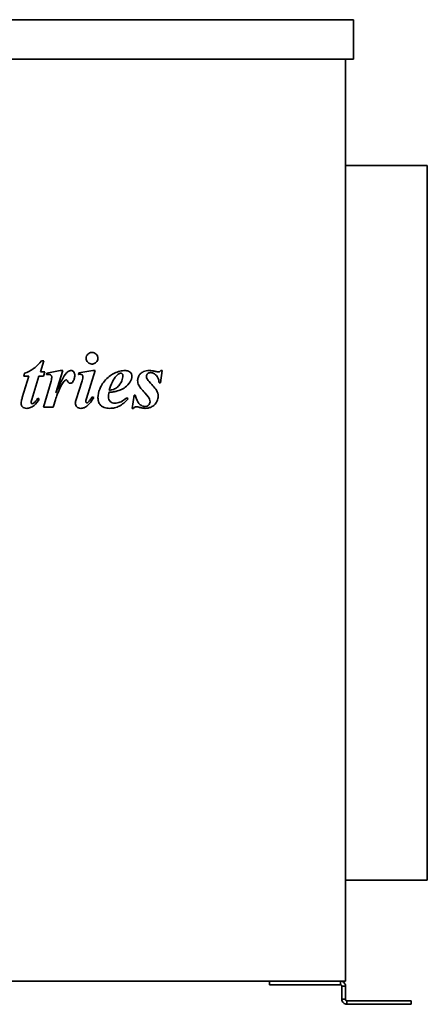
# Model space of a CAD drawing. Header units: millimetres. Extents: x 315 to 945, y 170 to 721.
# Tile 5 of 5: x 717 to 945, y 170 to 721. Entities that reach past the tile are written whole.
import ezdxf

# ---------------------------------------------------------------- set-up
doc = ezdxf.new("R2010")
doc.units = ezdxf.units.MM
doc.header["$LTSCALE"] = 3
doc.layers.add('Krawędzie widoczne(ISO)', color=7, linetype='Continuous', lineweight=35, true_color=0x262659)

msp = doc.modelspace()

# ---------------------------------------------------------------- linework, layer by layer
at = {"layer": 'Krawędzie widoczne(ISO)'}
for p, q in [((356.5, 720.98), (903.5, 720.98)), ((903.5, 698.98), (903.5, 720.98)), ((903.5, 698.98), (356.5, 698.98)), ((899, 698.98), (899, 182.98)), ((944.8, 639.48), (899, 639.48)), ((944.8, 239.48), (944.8, 639.48)), ((728.27, 524.02), (730.16, 530.05)), ((730.16, 530.05), (728.96, 530.05)), ((730.75, 524.02), (728.27, 524.02)), ((729.99, 521.47), (730.75, 524.02)), ((739.37, 524.63), (731.97, 523.16)), ((736.92, 512.2), (740.84, 524.63)), ((740.84, 524.63), (739.37, 524.63)), ((757.61, 524.63), (749.86, 523.4)), ((754.05, 509.02), (758.98, 524.63)), ((758.98, 524.63), (757.61, 524.63)), ((795.5, 517.79), (796.48, 524.63)), ((796.48, 524.63), (795.67, 524.63)), ((721.87, 521.47), (718.12, 509.48)), ((719.47, 523.11), (719.05, 521.47)), ((719.05, 521.47), (721.87, 521.47)), ((723.47, 508.48), (727.49, 521.47)), ((727.49, 521.47), (729.99, 521.47)), ((734.25, 518.77), (730.03, 504.12)), ((731.97, 523.16), (731.78, 522.52)), ((751.6, 518.99), (748.22, 508.43)), ((749.86, 523.4), (749.57, 522.52)), ((794.69, 517.79), (795.5, 517.79)), ((727.63, 508.63), (726.85, 509.12)), ((758.1, 509.53), (757.34, 510)), ((777.31, 508.82), (776.65, 509.39)), ((780.67, 510.88), (779.59, 503.5)), ((781.38, 510.88), (780.67, 510.88)), ((730.03, 504.12), (735.45, 504.12)), ((779.59, 503.5), (780.4, 503.5)), ((944.8, 239.48), (899, 239.48)), ((899, 182.98), (361, 182.98)), ((856.47, 182.98), (856.47, 180.98)), ((896.2, 181.86), (896.2, 182.98)), ((896.2, 180.98), (896.2, 181.86)), ((858.22, 180.98), (856.47, 180.98)), ((858.22, 180.98), (873.52, 180.98)), ((881.03, 180.98), (873.52, 180.98)), ((881.03, 180.98), (896.2, 180.98)), ((897, 180.18), (897, 172.82)), ((897.88, 180.18), (897, 180.18)), ((899, 180.18), (897.88, 180.18)), ((899, 172.82), (899, 180.18)), ((897, 172.82), (898.12, 172.82)), ((898.12, 172.82), (899, 172.82)), ((899.8, 172.02), (899.8, 171.14)), ((900.8, 172.02), (899.8, 172.02)), ((899.8, 171.14), (899.8, 170.02)), ((900.8, 172.02), (903.63, 172.02)), ((903.63, 172.02), (912.12, 172.02)), ((934.04, 172.02), (912.12, 172.02)), ((934.04, 172.02), (935.79, 172.02)), ((935.79, 170.02), (935.79, 172.02)), ((899.8, 170.02), (900.8, 170.02)), ((900.8, 170.02), (903.63, 170.02)), ((912.12, 170.02), (903.63, 170.02)), ((912.12, 170.02), (934.04, 170.02)), ((935.79, 170.02), (934.04, 170.02))]:
    msp.add_line(p, q, dxfattribs=at)
for points, knots in [([(757.14, 534.8), (756.92, 534.8), (756.69, 534.78), (756.26, 534.7), (756.05, 534.63), (755.48, 534.38), (755.14, 534.14), (754.53, 533.52), (754.31, 533.18), (753.98, 532.4), (753.91, 531.98), (753.91, 531.54)], [-0.5411749, -0.5411749, -0.5411749, -0.5411749, -0.4649972, -0.4649972, -0.3918449, -0.3918449, -0.2532996, -0.2532996, -0.1310668, -0.1310668, 0, 0, 0, 0]), ([(760.4, 531.54), (760.4, 531.77), (760.38, 532), (760.3, 532.43), (760.23, 532.64), (759.96, 533.26), (759.7, 533.62), (759.11, 534.18), (758.78, 534.41), (758.01, 534.73), (757.58, 534.8), (757.14, 534.8)], [-0.4994448, -0.4994448, -0.4994448, -0.4994448, -0.4371329, -0.4371329, -0.3772161, -0.3772161, -0.2517339, -0.2517339, -0.1315014, -0.1315014, 0, 0, 0, 0]), ([(728.96, 530.05), (726.33, 527.15), (724.85, 526.03), (722.72, 524.53), (721.11, 523.74), (719.47, 523.11)], [-0.7806138, -0.7806138, -0.7806138, -0.7806138, -0.5262387, -0.5262387, 0, 0, 0, 0]), ([(753.91, 531.54), (753.91, 531.31), (753.93, 531.09), (754.02, 530.65), (754.08, 530.44), (754.36, 529.79), (754.64, 529.45), (755.22, 528.9), (755.55, 528.67), (756.31, 528.36), (756.72, 528.28), (757.14, 528.28)], [-0.4724284, -0.4724284, -0.4724284, -0.4724284, -0.4174582, -0.4174582, -0.3645461, -0.3645461, -0.24781, -0.24781, -0.1270429, -0.1270429, 0, 0, 0, 0]), ([(757.14, 528.28), (757.37, 528.28), (757.6, 528.3), (758.03, 528.39), (758.24, 528.45), (758.94, 528.76), (759.28, 529.07), (759.78, 529.59), (760.01, 529.92), (760.33, 530.69), (760.4, 531.11), (760.4, 531.54)], [-0.4233553, -0.4233553, -0.4233553, -0.4233553, -0.3837725, -0.3837725, -0.345673, -0.345673, -0.2512415, -0.2512415, -0.1297981, -0.1297981, 0, 0, 0, 0]), ([(745.45, 524.63), (745.23, 524.63), (745.02, 524.6), (744.59, 524.5), (744.38, 524.42), (743.72, 524.09), (743.31, 523.75), (742.95, 523.38)], [-0.287022, -0.287022, -0.287022, -0.287022, -0.2218011, -0.2218011, -0.1542006, -0.1542006, 0, 0, 0, 0]), ([(747.49, 522.03), (747.49, 522.29), (747.47, 522.55), (747.38, 523.02), (747.32, 523.24), (747.1, 523.76), (746.92, 523.97), (746.61, 524.27), (746.43, 524.4), (745.97, 524.59), (745.71, 524.63), (745.45, 524.63)], [-0.2910372, -0.2910372, -0.2910372, -0.2910372, -0.2468799, -0.2468799, -0.2084645, -0.2084645, -0.1478521, -0.1478521, -0.0785007, -0.0785007, 0, 0, 0, 0]), ([(775.67, 524.63), (774.68, 524.63), (773.71, 524.51), (771.73, 524.03), (770.75, 523.67), (768.47, 522.57), (766.54, 521.43), (762.93, 517.56), (761.95, 515.5), (760.84, 512.66), (760.5, 511.04), (760.5, 509.36)], [-1.843139, -1.843139, -1.843139, -1.843139, -1.583269, -1.583269, -1.309742, -1.309742, -0.916014, -0.916014, -0.503199, -0.503199, 0, 0, 0, 0]), ([(779.45, 521.52), (779.45, 521.74), (779.43, 521.97), (779.34, 522.4), (779.27, 522.61), (779.02, 523.16), (778.79, 523.47), (778.35, 523.88), (778.03, 524.15), (776.92, 524.56), (776.28, 524.63), (775.67, 524.63)], [-1.026969, -1.026969, -1.026969, -1.026969, -0.844887, -0.844887, -0.672067, -0.672067, -0.3564, -0.3564, -0.182634, -0.182634, 0, 0, 0, 0]), ([(789.32, 524.63), (788.73, 524.63), (788.12, 524.59), (787.01, 524.39), (786.5, 524.24), (785.37, 523.76), (784.75, 523.37), (783.73, 522.31), (783.36, 521.77), (782.83, 520.49), (782.71, 519.77), (782.71, 519.04)], [-1.056037, -1.056037, -1.056037, -1.056037, -0.847204, -0.847204, -0.661266, -0.661266, -0.417535, -0.417535, -0.219088, -0.219088, 0, 0, 0, 0]), ([(787.61, 521.47), (787.61, 521.6), (787.62, 521.72), (787.67, 521.97), (787.71, 522.09), (787.86, 522.44), (788.01, 522.65), (788.46, 523.09), (788.72, 523.23), (789.25, 523.45), (789.61, 523.5), (789.96, 523.5)], [-0.2628807, -0.2628807, -0.2628807, -0.2628807, -0.2402612, -0.2402612, -0.2182572, -0.2182572, -0.1721496, -0.1721496, -0.106597, -0.106597, 0, 0, 0, 0]), ([(792.68, 524.14), (792.08, 524.29), (791.46, 524.42), (790.35, 524.58), (789.83, 524.63), (789.32, 524.63)], [-0.3366038, -0.3366038, -0.3366038, -0.3366038, -0.1513603, -0.1513603, 0, 0, 0, 0]), ([(789.96, 523.5), (790.2, 523.5), (790.44, 523.48), (790.92, 523.38), (791.15, 523.3), (791.87, 522.99), (792.32, 522.67), (793.45, 521.64), (793.82, 520.99), (794.44, 519.69), (794.63, 518.74), (794.69, 517.79)], [-0.5761824, -0.5761824, -0.5761824, -0.5761824, -0.5415474, -0.5415474, -0.5063063, -0.5063063, -0.4286761, -0.4286761, -0.2859912, -0.2859912, 0, 0, 0, 0]), ([(794.28, 523.89), (794.05, 523.89), (793.8, 523.92), (793.29, 524), (792.97, 524.07), (792.68, 524.14)], [-0.1575099, -0.1575099, -0.1575099, -0.1575099, -0.0901544, -0.0901544, 0, 0, 0, 0]), ([(795.67, 524.63), (795.57, 524.49), (795.46, 524.37), (795.2, 524.16), (795.07, 524.08), (794.72, 523.93), (794.5, 523.89), (794.28, 523.89)], [-0.1654833, -0.1654833, -0.1654833, -0.1654833, -0.1146848, -0.1146848, -0.0673965, -0.0673965, 0, 0, 0, 0]), ([(731.78, 522.52), (732.19, 522.52), (732.74, 522.51), (733.47, 522.43), (733.66, 522.38), (734.03, 522.21), (734.19, 522.1), (734.44, 521.84), (734.51, 521.72), (734.64, 521.38), (734.67, 521.16), (734.67, 520.95)], [-0.3055625, -0.3055625, -0.3055625, -0.3055625, -0.2230038, -0.2230038, -0.162983, -0.162983, -0.1085893, -0.1085893, -0.0624842, -0.0624842, 0, 0, 0, 0]), ([(734.67, 520.95), (734.67, 520.75), (734.62, 520.44), (734.48, 519.7), (734.36, 519.2), (734.25, 518.77)], [-0.224566, -0.224566, -0.224566, -0.224566, -0.1319555, -0.1319555, 0, 0, 0, 0]), ([(735.45, 504.12), (736.8, 508.91), (737.33, 510.35), (738.35, 512.78), (739.56, 515.62), (741.19, 518.31), (741.62, 518.75), (741.99, 519.11), (742.14, 519.23), (742.29, 519.31)], [-0.4816854, -0.4816854, -0.4816854, -0.4816854, -0.2847731, -0.2847731, -0.1367907, -0.1367907, -0.0503786, -0.0503786, 0, 0, 0, 0]), ([(742.95, 523.38), (742.11, 522.51), (741.16, 520.87), (739.23, 517.29), (737.95, 514.52), (736.92, 512.2)], [-1.209624, -1.209624, -1.209624, -1.209624, -0.760307, -0.760307, 0, 0, 0, 0]), ([(742.29, 519.31), (742.36, 519.35), (742.44, 519.38), (742.59, 519.42), (742.66, 519.43), (742.73, 519.43)], [-0.04600203, -0.04600203, -0.04600203, -0.04600203, -0.02109422, -0.02109422, 0, 0, 0, 0]), ([(742.73, 519.43), (742.78, 519.43), (742.83, 519.43), (742.92, 519.4), (742.97, 519.38), (743.05, 519.33), (743.09, 519.3), (743.25, 519.16), (743.45, 518.84), (743.76, 518.25), (743.86, 518.05), (744.17, 517.76), (744.3, 517.66), (744.63, 517.53), (744.82, 517.5), (745.01, 517.5)], [-0.8567048, -0.8567048, -0.8567048, -0.8567048, -0.7452664, -0.7452664, -0.6283603, -0.6283603, -0.5354549, -0.5354549, -0.1848108, -0.1848108, -0.1073666, -0.1073666, -0.057199, -0.057199, 0, 0, 0, 0]), ([(745.01, 517.5), (745.14, 517.5), (745.28, 517.52), (745.54, 517.6), (745.66, 517.66), (746.05, 517.91), (746.27, 518.16), (746.46, 518.43)], [-0.178571, -0.178571, -0.178571, -0.178571, -0.1384109, -0.1384109, -0.0970377, -0.0970377, 0, 0, 0, 0]), ([(746.46, 518.43), (746.81, 518.93), (747.06, 519.48), (747.41, 520.7), (747.49, 521.37), (747.49, 522.03)], [-0.3825145, -0.3825145, -0.3825145, -0.3825145, -0.1992238, -0.1992238, 0, 0, 0, 0]), ([(749.57, 522.52), (749.72, 522.53), (749.88, 522.54), (750.16, 522.54), (750.3, 522.55), (750.43, 522.55)], [-0.08529935, -0.08529935, -0.08529935, -0.08529935, -0.03954485, -0.03954485, 0, 0, 0, 0]), ([(750.43, 522.55), (750.59, 522.55), (750.75, 522.53), (751.05, 522.48), (751.19, 522.44), (751.53, 522.28), (751.68, 522.16), (751.88, 521.94), (751.96, 521.82), (752.07, 521.56), (752.09, 521.43), (752.09, 521.3)], [-0.1930227, -0.1930227, -0.1930227, -0.1930227, -0.1601681, -0.1601681, -0.131138, -0.131138, -0.0833276, -0.0833276, -0.0408543, -0.0408543, 0, 0, 0, 0]), ([(752.09, 521.3), (752.09, 521.01), (752.04, 520.67), (751.88, 519.9), (751.74, 519.42), (751.6, 518.99)], [-0.2348698, -0.2348698, -0.2348698, -0.2348698, -0.135236, -0.135236, 0, 0, 0, 0]), ([(774.45, 521.84), (774.45, 520.86), (774.2, 519.89), (773.56, 518.35), (773.02, 517.18), (771.78, 515.79), (771.11, 515.09), (769.74, 514.3), (768.85, 513.89), (766.78, 513.58)], [-9.317652, -9.317652, -9.317652, -9.317652, -4.878536, -4.878536, -1.747437, -1.747437, -0.62958, -0.62958, 0, 0, 0, 0]), ([(766.78, 513.58), (767.25, 515.18), (767.85, 516.82), (769.2, 519.51), (769.94, 520.69), (770.84, 521.69)], [-0.9056026, -0.9056026, -0.9056026, -0.9056026, -0.4030769, -0.4030769, 0, 0, 0, 0]), ([(770.84, 521.69), (771.12, 522), (771.43, 522.3), (772.02, 522.75), (772.31, 522.93), (772.81, 523.12), (773.01, 523.16), (773.22, 523.16)], [-0.2846289, -0.2846289, -0.2846289, -0.2846289, -0.1604036, -0.1604036, -0.0626105, -0.0626105, 0, 0, 0, 0]), ([(770.92, 513.09), (773.55, 513.8), (775.11, 514.87), (776.84, 516.13), (777.77, 517.17), (778.52, 518.38)], [-0.6429322, -0.6429322, -0.6429322, -0.6429322, -0.4259902, -0.4259902, 0, 0, 0, 0]), ([(773.22, 523.16), (773.4, 523.16), (773.57, 523.13), (773.87, 523), (773.99, 522.92), (774.17, 522.74), (774.27, 522.62), (774.42, 522.24), (774.45, 522.04), (774.45, 521.84)], [-0.3198749, -0.3198749, -0.3198749, -0.3198749, -0.2138441, -0.2138441, -0.1216548, -0.1216548, -0.0606642, -0.0606642, 0, 0, 0, 0]), ([(778.52, 518.38), (778.81, 518.86), (779.05, 519.38), (779.37, 520.44), (779.45, 520.98), (779.45, 521.52)], [-0.3332342, -0.3332342, -0.3332342, -0.3332342, -0.1626903, -0.1626903, 0, 0, 0, 0]), ([(782.71, 519.04), (782.71, 518.6), (782.75, 518.15), (782.95, 517.31), (783.1, 516.91), (783.29, 516.54)], [-0.2604431, -0.2604431, -0.2604431, -0.2604431, -0.1266781, -0.1266781, 0, 0, 0, 0]), ([(789.18, 518.45), (788.2, 519.48), (787.96, 519.97), (787.69, 520.62), (787.61, 521.03), (787.61, 521.47)], [-0.2112938, -0.2112938, -0.2112938, -0.2112938, -0.1302692, -0.1302692, 0, 0, 0, 0]), ([(794.18, 510.24), (794.18, 510.81), (794.11, 511.38), (793.77, 512.63), (793.51, 513.12), (792.86, 514.37), (791.16, 516.33), (789.18, 518.45)], [-1.099276, -1.099276, -1.099276, -1.099276, -0.998727, -0.998727, -0.870426, -0.870426, 0, 0, 0, 0]), ([(766.38, 510.05), (766.38, 510.39), (766.4, 510.76), (766.47, 511.54), (766.52, 511.99), (766.58, 512.42)], [-0.2348834, -0.2348834, -0.2348834, -0.2348834, -0.130862, -0.130862, 0, 0, 0, 0]), ([(766.58, 512.42), (767.38, 512.49), (768.22, 512.58), (769.65, 512.8), (770.31, 512.92), (770.92, 513.09)], [-0.4323462, -0.4323462, -0.4323462, -0.4323462, -0.1893149, -0.1893149, 0, 0, 0, 0]), ([(783.29, 516.54), (783.6, 515.95), (784.07, 515.29), (785.21, 513.85), (785.98, 512.98), (786.7, 512.2)], [-0.5486078, -0.5486078, -0.5486078, -0.5486078, -0.3173361, -0.3173361, 0, 0, 0, 0]), ([(718.12, 509.48), (717.94, 508.89), (717.78, 508.27), (717.58, 507.19), (717.51, 506.68), (717.51, 506.2)], [-0.3298837, -0.3298837, -0.3298837, -0.3298837, -0.1439933, -0.1439933, 0, 0, 0, 0]), ([(720.67, 503.5), (721.37, 503.5), (722.05, 503.65), (723.35, 504.15), (724.08, 504.56), (725.94, 506.03), (726.88, 507.32), (727.63, 508.63)], [-0.9672703, -0.9672703, -0.9672703, -0.9672703, -0.7099241, -0.7099241, -0.4507685, -0.4507685, 0, 0, 0, 0]), ([(723.07, 506.64), (723.07, 506.89), (723.12, 507.17), (723.25, 507.77), (723.36, 508.14), (723.47, 508.48)], [-0.1817698, -0.1817698, -0.1817698, -0.1817698, -0.107011, -0.107011, 0, 0, 0, 0]), ([(726.85, 509.12), (726.46, 508.57), (726.03, 507.99), (725.26, 507.12), (724.88, 506.72), (724.5, 506.42)], [-0.3505874, -0.3505874, -0.3505874, -0.3505874, -0.1479402, -0.1479402, 0, 0, 0, 0]), ([(748.22, 508.43), (748.1, 508.06), (747.99, 507.67), (747.85, 506.98), (747.8, 506.66), (747.8, 506.35)], [-0.2105483, -0.2105483, -0.2105483, -0.2105483, -0.0930865, -0.0930865, 0, 0, 0, 0]), ([(750.97, 503.5), (751.61, 503.5), (752.23, 503.63), (753.49, 504.15), (754.09, 504.55), (755.98, 506.14), (757.13, 507.79), (758.1, 509.53)], [-1.059144, -1.059144, -1.059144, -1.059144, -0.839947, -0.839947, -0.597205, -0.597205, 0, 0, 0, 0]), ([(753.64, 507.28), (753.64, 507.43), (753.68, 507.66), (753.83, 508.27), (753.95, 508.68), (754.05, 509.02)], [-0.1862436, -0.1862436, -0.1862436, -0.1862436, -0.1068374, -0.1068374, 0, 0, 0, 0]), ([(754.25, 506.57), (754.22, 506.57), (754.18, 506.57), (754.11, 506.59), (754.08, 506.6), (753.97, 506.66), (753.9, 506.71), (753.79, 506.83), (753.73, 506.91), (753.66, 507.1), (753.64, 507.18), (753.64, 507.28)], [-0.1207751, -0.1207751, -0.1207751, -0.1207751, -0.1069053, -0.1069053, -0.0926203, -0.0926203, -0.0601634, -0.0601634, -0.0278064, -0.0278064, 0, 0, 0, 0]), ([(754.99, 506.93), (754.92, 506.86), (754.84, 506.8), (754.69, 506.7), (754.62, 506.65), (754.44, 506.59), (754.35, 506.57), (754.25, 506.57)], [-0.08456339, -0.08456339, -0.08456339, -0.08456339, -0.05522095, -0.05522095, -0.02963506, -0.02963506, 0, 0, 0, 0]), ([(757.34, 510), (756.95, 509.37), (756.51, 508.7), (755.76, 507.71), (755.37, 507.26), (754.99, 506.93)], [-0.3756366, -0.3756366, -0.3756366, -0.3756366, -0.1530866, -0.1530866, 0, 0, 0, 0]), ([(760.5, 509.36), (760.5, 508.74), (760.58, 508.13), (760.91, 506.95), (761.15, 506.4), (761.92, 505.19), (762.33, 504.84), (762.86, 504.39), (763.4, 504.11), (764.93, 503.6), (766.01, 503.5), (767.02, 503.5)], [-0.5532455, -0.5532455, -0.5532455, -0.5532455, -0.5319224, -0.5319224, -0.5111657, -0.5111657, -0.4829485, -0.4829485, -0.3022348, -0.3022348, 0, 0, 0, 0]), ([(769.91, 506.39), (769.39, 506.39), (768.88, 506.47), (768.01, 506.84), (767.66, 507.07), (767.13, 507.61), (766.86, 507.95), (766.46, 508.95), (766.38, 509.5), (766.38, 510.05)], [-0.7803194, -0.7803194, -0.7803194, -0.7803194, -0.5286268, -0.5286268, -0.3237268, -0.3237268, -0.1645223, -0.1645223, 0, 0, 0, 0]), ([(767.02, 503.5), (767.96, 503.5), (768.89, 503.6), (770.88, 504.05), (771.72, 504.41), (774.14, 505.64), (775.82, 507.14), (777.31, 508.82)], [-1.116854, -1.116854, -1.116854, -1.116854, -0.912819, -0.912819, -0.675407, -0.675407, 0, 0, 0, 0]), ([(776.65, 509.39), (774.7, 507.81), (773.5, 507.23), (771.87, 506.6), (770.91, 506.39), (769.91, 506.39)], [-0.5243149, -0.5243149, -0.5243149, -0.5243149, -0.2988239, -0.2988239, 0, 0, 0, 0]), ([(786.8, 504.56), (786.43, 504.56), (786.07, 504.62), (785.29, 504.87), (784.9, 505.07), (784.01, 505.62), (783.52, 506.07), (782.75, 507.13), (782.2, 508.09), (781.38, 510.88)], [-2.727872, -2.727872, -2.727872, -2.727872, -2.329222, -2.329222, -1.833618, -1.833618, -0.873073, -0.873073, 0, 0, 0, 0]), ([(786.7, 512.2), (788.63, 510.1), (789.08, 509.28), (789.51, 508.22), (789.62, 507.7), (789.62, 507.15)], [-0.3412764, -0.3412764, -0.3412764, -0.3412764, -0.1633763, -0.1633763, 0, 0, 0, 0]), ([(789.62, 507.15), (789.62, 506.82), (789.56, 506.49), (789.29, 505.86), (789.1, 505.59), (788.67, 505.17), (788.39, 504.94), (787.61, 504.62), (787.21, 504.56), (786.8, 504.56)], [-0.5899246, -0.5899246, -0.5899246, -0.5899246, -0.4216182, -0.4216182, -0.2522134, -0.2522134, -0.1229475, -0.1229475, 0, 0, 0, 0]), ([(786.97, 503.5), (787.52, 503.5), (788.07, 503.56), (789.15, 503.8), (789.68, 503.98), (790.82, 504.51), (791.6, 504.95), (792.56, 505.9), (793.2, 506.58), (794.01, 508.52), (794.18, 509.36), (794.18, 510.24)], [-3.130068, -3.130068, -3.130068, -3.130068, -2.363192, -2.363192, -1.586111, -1.586111, -0.62929, -0.62929, -0.263675, -0.263675, 0, 0, 0, 0]), ([(717.51, 506.2), (717.51, 506.01), (717.53, 505.81), (717.6, 505.44), (717.65, 505.27), (717.86, 504.8), (718.05, 504.53), (718.45, 504.14), (718.73, 503.92), (719.65, 503.57), (720.17, 503.5), (720.67, 503.5)], [-0.7597416, -0.7597416, -0.7597416, -0.7597416, -0.6335289, -0.6335289, -0.514146, -0.514146, -0.2950397, -0.2950397, -0.1513414, -0.1513414, 0, 0, 0, 0]), ([(723.71, 506.1), (723.66, 506.1), (723.6, 506.11), (723.5, 506.13), (723.45, 506.15), (723.32, 506.21), (723.26, 506.27), (723.16, 506.36), (723.13, 506.41), (723.08, 506.52), (723.07, 506.58), (723.07, 506.64)], [-0.08654322, -0.08654322, -0.08654322, -0.08654322, -0.07206629, -0.07206629, -0.05779274, -0.05779274, -0.0358294, -0.0358294, -0.01795022, -0.01795022, 0, 0, 0, 0]), ([(724.5, 506.42), (724.37, 506.32), (724.24, 506.23), (723.97, 506.13), (723.84, 506.1), (723.71, 506.1)], [-0.08663831, -0.08663831, -0.08663831, -0.08663831, -0.03890552, -0.03890552, 0, 0, 0, 0]), ([(747.8, 506.35), (747.8, 505.96), (747.87, 505.58), (748.16, 504.9), (748.36, 504.61), (748.81, 504.17), (749.1, 503.93), (749.99, 503.57), (750.48, 503.5), (750.97, 503.5)], [-0.679835, -0.679835, -0.679835, -0.679835, -0.4764546, -0.4764546, -0.2879419, -0.2879419, -0.1453988, -0.1453988, 0, 0, 0, 0]), ([(780.4, 503.5), (780.52, 503.67), (780.66, 503.85), (780.96, 504.14), (781.07, 504.2), (781.41, 504.33), (781.68, 504.36), (781.95, 504.36)], [-0.1618344, -0.1618344, -0.1618344, -0.1618344, -0.1210649, -0.1210649, -0.080709, -0.080709, 0, 0, 0, 0]), ([(781.95, 504.36), (782.2, 504.36), (782.48, 504.32), (783.09, 504.21), (783.46, 504.11), (783.81, 504.02)], [-0.182763, -0.182763, -0.182763, -0.182763, -0.10782, -0.10782, 0, 0, 0, 0]), ([(783.81, 504.02), (784.37, 503.86), (784.97, 503.73), (786.01, 503.56), (786.5, 503.5), (786.97, 503.5)], [-0.3174343, -0.3174343, -0.3174343, -0.3174343, -0.1415267, -0.1415267, 0, 0, 0, 0]), ([(896.2, 182.98), (896.57, 182.98), (896.94, 182.91), (897.62, 182.62), (897.92, 182.42), (898.44, 181.9), (898.65, 181.59), (898.93, 180.91), (899, 180.55), (899, 180.18)], [0, 0, 0, 0, 0.1113973, 0.1113973, 0.2218681, 0.2218681, 0.3323097, 0.3323097, 0.4436983, 0.4436983, 0.4436983, 0.4436983]), ([(897, 180.18), (897, 180.19), (897, 180.21), (897, 180.22), (897, 180.24), (897, 180.25), (897, 180.27), (896.99, 180.28), (896.99, 180.29), (896.99, 180.31), (896.99, 180.32), (896.98, 180.34), (896.98, 180.35), (896.98, 180.36), (896.98, 180.38), (896.97, 180.39), (896.97, 180.41), (896.96, 180.42), (896.96, 180.43), (896.95, 180.45), (896.95, 180.46), (896.94, 180.47), (896.94, 180.49), (896.93, 180.5), (896.93, 180.52), (896.92, 180.53), (896.91, 180.54), (896.91, 180.55), (896.9, 180.57), (896.89, 180.58), (896.89, 180.59), (896.88, 180.6), (896.87, 180.62), (896.86, 180.63), (896.86, 180.64), (896.85, 180.65), (896.84, 180.66), (896.83, 180.67), (896.82, 180.69), (896.81, 180.7), (896.8, 180.71), (896.79, 180.72), (896.78, 180.73), (896.77, 180.74), (896.76, 180.75), (896.75, 180.76), (896.74, 180.77), (896.74, 180.77), (896.73, 180.78), (896.73, 180.78), (896.72, 180.79), (896.72, 180.79), (896.71, 180.8), (896.7, 180.81), (896.69, 180.82), (896.68, 180.82), (896.66, 180.83), (896.65, 180.84), (896.64, 180.85), (896.63, 180.86), (896.61, 180.86), (896.6, 180.87), (896.59, 180.88), (896.58, 180.89), (896.56, 180.89), (896.55, 180.9), (896.54, 180.91), (896.52, 180.91), (896.51, 180.92), (896.5, 180.92), (896.49, 180.93), (896.49, 180.93), (896.48, 180.93), (896.47, 180.93), (896.47, 180.94), (896.46, 180.94), (896.44, 180.94), (896.43, 180.95), (896.42, 180.95), (896.4, 180.95), (896.39, 180.96), (896.37, 180.96), (896.36, 180.96), (896.34, 180.97), (896.33, 180.97), (896.32, 180.97), (896.3, 180.97), (896.29, 180.98), (896.27, 180.98), (896.26, 180.98), (896.24, 180.98), (896.23, 180.98), (896.21, 180.98), (896.2, 180.98)], [0, 0, 0, 0, 0.0047728, 0.0047728, 0.0047728, 0.0095512, 0.0095512, 0.0095512, 0.0143301, 0.0143301, 0.0143301, 0.0191047, 0.0191047, 0.0191047, 0.0238701, 0.0238701, 0.0238701, 0.0286216, 0.0286216, 0.0286216, 0.0333544, 0.0333544, 0.0333544, 0.0382298, 0.0382298, 0.0382298, 0.0427614, 0.0427614, 0.0427614, 0.0474593, 0.0474593, 0.0474593, 0.0521542, 0.0521542, 0.0521542, 0.0568425, 0.0568425, 0.0568425, 0.0615206, 0.0615206, 0.0615206, 0.0661851, 0.0661851, 0.0661851, 0.0708326, 0.0708326, 0.0708326, 0.0744107, 0.0744107, 0.0744107, 0.0754605, 0.0754605, 0.0754605, 0.080083, 0.080083, 0.080083, 0.0847043, 0.0847043, 0.0847043, 0.0893209, 0.0893209, 0.0893209, 0.0939292, 0.0939292, 0.0939292, 0.0985257, 0.0985257, 0.0985257, 0.1031072, 0.1031072, 0.1031072, 0.1049061, 0.1049061, 0.1049061, 0.1076745, 0.1076745, 0.1076745, 0.112241, 0.112241, 0.112241, 0.1168056, 0.1168056, 0.1168056, 0.1213652, 0.1213652, 0.1213652, 0.125917, 0.125917, 0.125917, 0.1304582, 0.1304582, 0.1304582, 0.1349859, 0.1349859, 0.1349859, 0.1349859]), ([(899.8, 170.02), (899.44, 170.02), (899.08, 170.09), (898.41, 170.36), (898.1, 170.56), (897.58, 171.08), (897.37, 171.39), (897.08, 172.07), (897, 172.44), (897, 172.82)], [0, 0, 0, 0, 0.1219861, 0.1219861, 0.243369, 0.243369, 0.3653617, 0.3653617, 0.48689, 0.48689, 0.48689, 0.48689]), ([(899, 172.82), (899, 172.8), (899, 172.79), (899, 172.77), (899, 172.76), (899, 172.74), (899.01, 172.73), (899.01, 172.71), (899.01, 172.7), (899.01, 172.68), (899.01, 172.67), (899.02, 172.65), (899.02, 172.64), (899.02, 172.63), (899.03, 172.61), (899.03, 172.6), (899.04, 172.58), (899.04, 172.57), (899.04, 172.56), (899.04, 172.56), (899.04, 172.56), (899.05, 172.55), (899.05, 172.54), (899.06, 172.53), (899.06, 172.51), (899.07, 172.5), (899.07, 172.48), (899.08, 172.47), (899.09, 172.46), (899.09, 172.44), (899.1, 172.43), (899.11, 172.42), (899.11, 172.41), (899.12, 172.39), (899.13, 172.38), (899.14, 172.37), (899.15, 172.36), (899.16, 172.35), (899.16, 172.33), (899.17, 172.32), (899.18, 172.31), (899.19, 172.3), (899.2, 172.29), (899.21, 172.28), (899.22, 172.27), (899.23, 172.26), (899.24, 172.25), (899.25, 172.24), (899.26, 172.23), (899.27, 172.22), (899.28, 172.21), (899.3, 172.2), (899.31, 172.19), (899.32, 172.18), (899.33, 172.17), (899.33, 172.17), (899.33, 172.17), (899.34, 172.17), (899.35, 172.16), (899.36, 172.15), (899.36, 172.15), (899.38, 172.14), (899.39, 172.13), (899.4, 172.13), (899.41, 172.12), (899.43, 172.11), (899.44, 172.11), (899.45, 172.1), (899.46, 172.09), (899.48, 172.09), (899.49, 172.08), (899.5, 172.08), (899.52, 172.07), (899.53, 172.07), (899.54, 172.06), (899.56, 172.06), (899.57, 172.05), (899.58, 172.05), (899.6, 172.05), (899.61, 172.04), (899.62, 172.04), (899.64, 172.04), (899.65, 172.03), (899.66, 172.03), (899.68, 172.03), (899.69, 172.03), (899.7, 172.03), (899.72, 172.02), (899.73, 172.02), (899.75, 172.02), (899.76, 172.02), (899.77, 172.02), (899.79, 172.02), (899.8, 172.02)], [0, 0, 0, 0, 0.0078163, 0.0078163, 0.0078163, 0.0156656, 0.0156656, 0.0156656, 0.0235447, 0.0235447, 0.0235447, 0.0314507, 0.0314507, 0.0314507, 0.0393801, 0.0393801, 0.0393801, 0.0456978, 0.0456978, 0.0456978, 0.0473294, 0.0473294, 0.0473294, 0.0552907, 0.0552907, 0.0552907, 0.0632562, 0.0632562, 0.0632562, 0.0712194, 0.0712194, 0.0712194, 0.0791739, 0.0791739, 0.0791739, 0.0871132, 0.0871132, 0.0871132, 0.0950308, 0.0950308, 0.0950308, 0.1029204, 0.1029204, 0.1029204, 0.1107759, 0.1107759, 0.1107759, 0.1185913, 0.1185913, 0.1185913, 0.1263609, 0.1263609, 0.1263609, 0.1340793, 0.1340793, 0.1340793, 0.1356977, 0.1356977, 0.1356977, 0.1417721, 0.1417721, 0.1417721, 0.1495008, 0.1495008, 0.1495008, 0.1572621, 0.1572621, 0.1572621, 0.1650505, 0.1650505, 0.1650505, 0.1728601, 0.1728601, 0.1728601, 0.1811091, 0.1811091, 0.1811091, 0.1885372, 0.1885372, 0.1885372, 0.1964318, 0.1964318, 0.1964318, 0.2043573, 0.2043573, 0.2043573, 0.2123021, 0.2123021, 0.2123021, 0.2202542, 0.2202542, 0.2202542, 0.2282011, 0.2282011, 0.2282011, 0.2282011])]:
    msp.add_open_spline(points, degree=3, knots=knots, dxfattribs=at)

doc.saveas('drawing.dxf')
